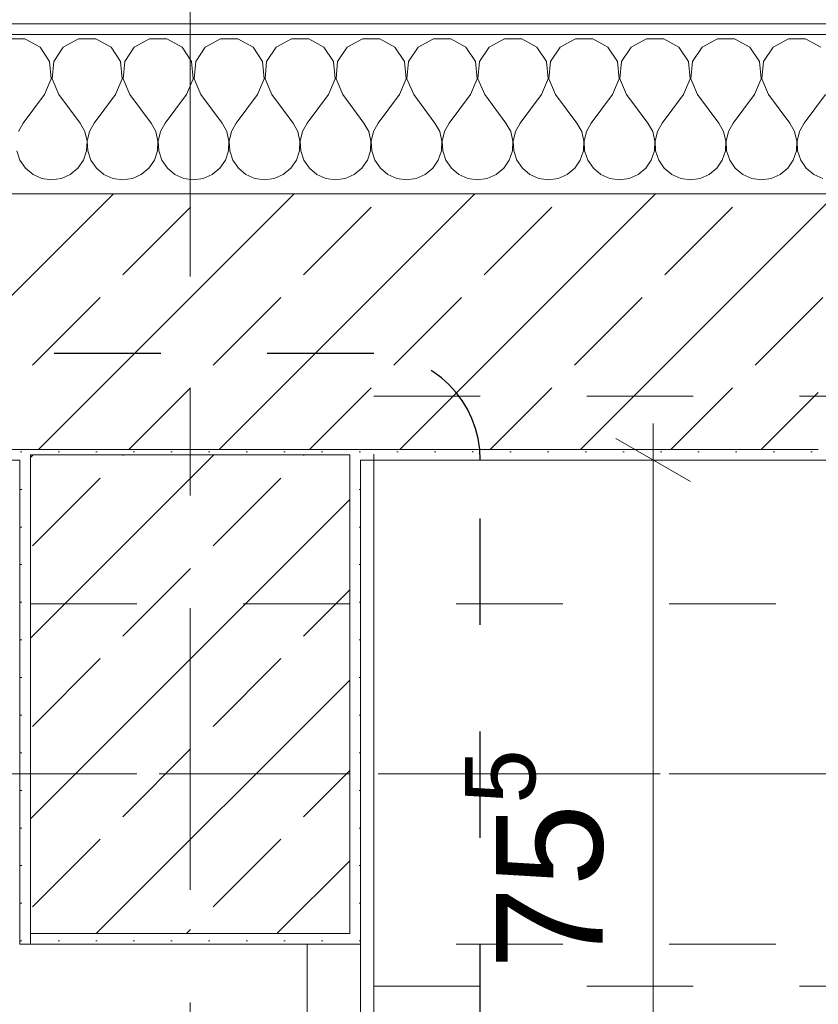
# Model space of a CAD drawing. Header units: metres. Extents: x -4 to 100, y -11 to 17.
# Tile 88 of 256: x 0.37 to 1.12, y 12.934 to 13.859. Entities that reach past the tile are written whole.
import ezdxf

# ---------------------------------------------------------------- set-up
doc = ezdxf.new("R2010")
doc.units = ezdxf.units.M
doc.header["$MEASUREMENT"] = 0
for name, pattern in [('Achse', [0.2, 0.1, -0.05, 0, -0.05]), ('Punktlinie eng', [0.0375, 0.0125, -0.025]), ('Strichlinie doppelt', [0.546806, 0.264583, -0.105833, 0.070556, -0.105833]), ('Untersicht', [0.1, 0.075, -0.025])]:
    doc.linetypes.add(name, pattern=pattern)
for name, color, linetype in [('152 - Bemaßung_ Beschriftung.Ausbau', 7, 'Continuous'), ('208 - Marker.Detail', 7, 'Continuous'), ('451 - Universal.Achsen Raster', 7, 'Continuous'), ('603 - Struktur.Bodenplatte_ Decke Roh', 7, 'Continuous'), ('604 - Struktur.Wand Aussen', 7, 'Continuous'), ('607 - Struktur.Stütze', 7, 'Continuous'), ('608 - Struktur.Träger', 7, 'Continuous'), ('650 - Abdeckung.Fußboden Aufbau', 7, 'Continuous'), ('Neubau_606 - Struktur.Wand Innen Ausbau', 7, 'Continuous'), ('Neubau_653 - Abdeckung.TB Verkofferung', 7, 'Continuous')]:
    doc.layers.add(name, color=color, linetype=linetype)
doc.styles.add('ERSTELLTER_STIL_2', font='txt')
doc.dimstyles.new('ERSTELLTER_STIL__13', dxfattribs={"dimtxt": 0.1, "dimasz": 0.0532, "dimexe": 0.18, "dimexo": 0.0625, "dimgap": 0, "dimtad": 1, "dimtih": 1, "dimtoh": 1, "dimzin": 0, "dimdsep": 46, "dimtxsty": 'ERSTELLTER_STIL_2', "dimblk": 'ARROWHEAD_2', "dimblk1": 'ARROWHEAD_2', "dimblk2": 'ARROWHEAD_2', "dimcen": 0.09, "dimse1": 1, "dimse2": 1, "dimclrd": 256, "dimclre": 256, "dimclrt": 256, "dimazin": 0, "dimtfac": 1, "dimtdec": 4, "dimtmove": 2, "dimatfit": 3, "dimfxl": 1, "dimtolj": 1, "dimtzin": 0, "dimarcsym": 0})
doc.dimstyles.new('ERSTELLTER_STIL__14', dxfattribs={"dimtxt": 0.1, "dimasz": 0.0532, "dimexe": 0.18, "dimexo": 0.0625, "dimgap": 0, "dimtad": 1, "dimtih": 1, "dimtoh": 1, "dimzin": 0, "dimdsep": 46, "dimtxsty": 'ERSTELLTER_STIL_2', "dimblk": 'ARROWHEAD_2', "dimblk1": 'ARROWHEAD_2', "dimblk2": 'ARROWHEAD_2', "dimcen": 0.09, "dimse1": 1, "dimse2": 1, "dimclrd": 256, "dimclre": 256, "dimclrt": 256, "dimazin": 0, "dimtfac": 1, "dimtdec": 4, "dimtmove": 0, "dimatfit": 3, "dimfxl": 1, "dimtolj": 1, "dimtzin": 0, "dimarcsym": 0})
doc.dimstyles.new('ERSTELLTER_STIL__3', dxfattribs={"dimtxt": 0.1, "dimasz": 0.0532, "dimexe": 0.18, "dimexo": 0.0625, "dimgap": 0, "dimtad": 1, "dimzin": 0, "dimdsep": 46, "dimtxsty": 'ERSTELLTER_STIL_2', "dimblk": 'ARROWHEAD_2', "dimblk1": 'ARROWHEAD_2', "dimblk2": 'ARROWHEAD_2', "dimcen": 0.09, "dimse1": 1, "dimse2": 1, "dimclrd": 7, "dimclre": 7, "dimclrt": 7, "dimazin": 0, "dimtfac": 1, "dimtdec": 4, "dimtmove": 0, "dimatfit": 3, "dimfxl": 1, "dimtolj": 1, "dimtzin": 0, "dimarcsym": 0})
doc.dimstyles.new('ERSTELLTER_STIL__5', dxfattribs={"dimtxt": 0.1, "dimasz": 0.0532, "dimexe": 0.18, "dimexo": 0.0625, "dimgap": 0, "dimtad": 1, "dimtih": 1, "dimtoh": 1, "dimzin": 0, "dimdsep": 46, "dimtxsty": 'ERSTELLTER_STIL_2', "dimblk": 'ARROWHEAD_2', "dimblk1": 'ARROWHEAD_2', "dimblk2": 'ARROWHEAD_2', "dimcen": 0.09, "dimse1": 1, "dimse2": 1, "dimclrd": 7, "dimclre": 7, "dimclrt": 7, "dimazin": 0, "dimtfac": 1, "dimtdec": 4, "dimtmove": 0, "dimatfit": 3, "dimfxl": 1, "dimtolj": 1, "dimtzin": 0, "dimarcsym": 0})
doc.dimstyles.new('ERSTELLTER_STIL__6', dxfattribs={"dimtxt": 0.1, "dimasz": 0.0532, "dimexe": 0.18, "dimexo": 0.0625, "dimgap": 0, "dimtad": 1, "dimtih": 1, "dimtoh": 1, "dimzin": 0, "dimdsep": 46, "dimtxsty": 'ERSTELLTER_STIL_2', "dimblk": 'ARROWHEAD_2', "dimblk1": 'ARROWHEAD_2', "dimblk2": 'ARROWHEAD_2', "dimcen": 0.09, "dimse1": 1, "dimse2": 1, "dimclrd": 7, "dimclre": 7, "dimclrt": 7, "dimazin": 0, "dimtfac": 1, "dimtdec": 4, "dimtmove": 2, "dimatfit": 3, "dimfxl": 1, "dimtolj": 1, "dimtzin": 0, "dimarcsym": 0})
pattern_1 = [(45, (0, 0), (-0.0848528, 0.0848528), []), (45, (-0.04243, 0.04243), (-0.0848528, 0.0848528), [0.09, -0.03])]
pattern_2 = [(45, (0, 0), (-0.01767767, 0.01767767), [0, -0.025])]

# ---------------------------------------------------------------- blocks, each defined once
blk = doc.blocks.new('*X62')
at = {"layer": '604 - Struktur.Wand Aussen', "color": 7, "linetype": 'Continuous', "lineweight": 5}
for p, q in [((0.37479, 13.84066), (0.35855, 13.84066)), ((0.3891, 13.83299), (0.37479, 13.84066)), ((0.39808, 13.81947), (0.3891, 13.83299)), ((0.4109, 13.83299), (0.40192, 13.81947)), ((0.42521, 13.84066), (0.4109, 13.83299)), ((0.44145, 13.84066), (0.42521, 13.84066)), ((0.45576, 13.83299), (0.44145, 13.84066)), ((0.46475, 13.81947), (0.45576, 13.83299)), ((0.47757, 13.83299), (0.46858, 13.81947)), ((0.49188, 13.84066), (0.47757, 13.83299)), ((0.50812, 13.84066), (0.49188, 13.84066)), ((0.52243, 13.83299), (0.50812, 13.84066)), ((0.53142, 13.81947), (0.52243, 13.83299)), ((0.54424, 13.83299), (0.53525, 13.81947)), ((0.55855, 13.84066), (0.54424, 13.83299)), ((0.57479, 13.84066), (0.55855, 13.84066)), ((0.5891, 13.83299), (0.57479, 13.84066)), ((0.59808, 13.81947), (0.5891, 13.83299)), ((0.6109, 13.83299), (0.60192, 13.81947)), ((0.62521, 13.84066), (0.6109, 13.83299)), ((0.64145, 13.84066), (0.62521, 13.84066)), ((0.65576, 13.83299), (0.64145, 13.84066)), ((0.66475, 13.81947), (0.65576, 13.83299)), ((0.67757, 13.83299), (0.66858, 13.81947)), ((0.69188, 13.84066), (0.67757, 13.83299)), ((0.70812, 13.84066), (0.69188, 13.84066)), ((0.72243, 13.83299), (0.70812, 13.84066)), ((0.73142, 13.81947), (0.72243, 13.83299)), ((0.74424, 13.83299), (0.73525, 13.81947)), ((0.75855, 13.84066), (0.74424, 13.83299)), ((0.77479, 13.84066), (0.75855, 13.84066)), ((0.7891, 13.83299), (0.77479, 13.84066)), ((0.79808, 13.81947), (0.7891, 13.83299)), ((0.8109, 13.83299), (0.80192, 13.81947)), ((0.82521, 13.84066), (0.8109, 13.83299)), ((0.84145, 13.84066), (0.82521, 13.84066)), ((0.85576, 13.83299), (0.84145, 13.84066)), ((0.86475, 13.81947), (0.85576, 13.83299)), ((0.87757, 13.83299), (0.86858, 13.81947)), ((0.89188, 13.84066), (0.87757, 13.83299)), ((0.90812, 13.84066), (0.89188, 13.84066)), ((0.92243, 13.83299), (0.90812, 13.84066)), ((0.93142, 13.81947), (0.92243, 13.83299)), ((0.94424, 13.83299), (0.93525, 13.81947)), ((0.95855, 13.84066), (0.94424, 13.83299)), ((0.97479, 13.84066), (0.95855, 13.84066)), ((0.9891, 13.83299), (0.97479, 13.84066)), ((0.99808, 13.81947), (0.9891, 13.83299)), ((1.0109, 13.83299), (1.00192, 13.81947)), ((1.02521, 13.84066), (1.0109, 13.83299)), ((1.04145, 13.84066), (1.02521, 13.84066)), ((1.05576, 13.83299), (1.04145, 13.84066)), ((1.06475, 13.81947), (1.05576, 13.83299)), ((1.07757, 13.83299), (1.06858, 13.81947)), ((1.09188, 13.84066), (1.07757, 13.83299)), ((1.10812, 13.84066), (1.09188, 13.84066)), ((1.12243, 13.83299), (1.10812, 13.84066)), ((0.39962, 13.8033), (0.39808, 13.81947)), ((0.40192, 13.81947), (0.40038, 13.8033)), ((0.46629, 13.8033), (0.46475, 13.81947)), ((0.46858, 13.81947), (0.46705, 13.8033)), ((0.53295, 13.8033), (0.53142, 13.81947)), ((0.53525, 13.81947), (0.53371, 13.8033)), ((0.59962, 13.8033), (0.59808, 13.81947)), ((0.60192, 13.81947), (0.60038, 13.8033)), ((0.66629, 13.8033), (0.66475, 13.81947)), ((0.66858, 13.81947), (0.66705, 13.8033)), ((0.73295, 13.8033), (0.73142, 13.81947)), ((0.73525, 13.81947), (0.73371, 13.8033)), ((0.79962, 13.8033), (0.79808, 13.81947)), ((0.80192, 13.81947), (0.80038, 13.8033)), ((0.86629, 13.8033), (0.86475, 13.81947)), ((0.86858, 13.81947), (0.86705, 13.8033)), ((0.93295, 13.8033), (0.93142, 13.81947)), ((0.93525, 13.81947), (0.93371, 13.8033)), ((0.99962, 13.8033), (0.99808, 13.81947)), ((1.00192, 13.81947), (1.00038, 13.8033)), ((1.06629, 13.8033), (1.06475, 13.81947)), ((1.06858, 13.81947), (1.06705, 13.8033)), ((0.39333, 13.78833), (0.39962, 13.8033)), ((0.40038, 13.8033), (0.40667, 13.78833)), ((0.46, 13.78833), (0.46629, 13.8033)), ((0.46705, 13.8033), (0.47333, 13.78833)), ((0.52667, 13.78833), (0.53295, 13.8033)), ((0.53371, 13.8033), (0.54, 13.78833)), ((0.59333, 13.78833), (0.59962, 13.8033)), ((0.60038, 13.8033), (0.60667, 13.78833)), ((0.66, 13.78833), (0.66629, 13.8033)), ((0.66705, 13.8033), (0.67333, 13.78833)), ((0.72667, 13.78833), (0.73295, 13.8033)), ((0.73371, 13.8033), (0.74, 13.78833)), ((0.79333, 13.78833), (0.79962, 13.8033)), ((0.80038, 13.8033), (0.80667, 13.78833)), ((0.86, 13.78833), (0.86629, 13.8033)), ((0.86705, 13.8033), (0.87333, 13.78833)), ((0.92667, 13.78833), (0.93295, 13.8033)), ((0.93371, 13.8033), (0.94, 13.78833)), ((0.99333, 13.78833), (0.99962, 13.8033)), ((1.00038, 13.8033), (1.00667, 13.78833)), ((1.06, 13.78833), (1.06629, 13.8033)), ((1.06705, 13.8033), (1.07333, 13.78833)), ((0.39333, 13.78833), (0.37333, 13.76167)), ((0.40667, 13.78833), (0.42667, 13.76167)), ((0.46, 13.78833), (0.44, 13.76167)), ((0.47333, 13.78833), (0.49333, 13.76167)), ((0.52667, 13.78833), (0.50667, 13.76167)), ((0.54, 13.78833), (0.56, 13.76167)), ((0.59333, 13.78833), (0.57333, 13.76167)), ((0.60667, 13.78833), (0.62667, 13.76167)), ((0.66, 13.78833), (0.64, 13.76167)), ((0.67333, 13.78833), (0.69333, 13.76167)), ((0.72667, 13.78833), (0.70667, 13.76167)), ((0.74, 13.78833), (0.76, 13.76167)), ((0.79333, 13.78833), (0.77333, 13.76167)), ((0.80667, 13.78833), (0.82667, 13.76167)), ((0.86, 13.78833), (0.84, 13.76167)), ((0.87333, 13.78833), (0.89333, 13.76167)), ((0.92667, 13.78833), (0.90667, 13.76167)), ((0.94, 13.78833), (0.96, 13.76167)), ((0.99333, 13.78833), (0.97333, 13.76167)), ((1.00667, 13.78833), (1.02667, 13.76167)), ((1.06, 13.78833), (1.04, 13.76167)), ((1.07333, 13.78833), (1.09333, 13.76167)), ((1.12667, 13.78833), (1.10667, 13.76167)), ((0.37333, 13.76167), (0.36888, 13.75362)), ((0.43112, 13.75362), (0.42667, 13.76167)), ((0.44, 13.76167), (0.43555, 13.75362)), ((0.49778, 13.75362), (0.49333, 13.76167)), ((0.50667, 13.76167), (0.50222, 13.75362)), ((0.56445, 13.75362), (0.56, 13.76167)), ((0.57333, 13.76167), (0.56888, 13.75362)), ((0.63112, 13.75362), (0.62667, 13.76167)), ((0.64, 13.76167), (0.63555, 13.75362)), ((0.69778, 13.75362), (0.69333, 13.76167)), ((0.70667, 13.76167), (0.70222, 13.75362)), ((0.76445, 13.75362), (0.76, 13.76167)), ((0.77333, 13.76167), (0.76888, 13.75362)), ((0.83112, 13.75362), (0.82667, 13.76167)), ((0.84, 13.76167), (0.83555, 13.75362)), ((0.89778, 13.75362), (0.89333, 13.76167)), ((0.90667, 13.76167), (0.90222, 13.75362)), ((0.96445, 13.75362), (0.96, 13.76167)), ((0.97333, 13.76167), (0.96888, 13.75362)), ((1.03112, 13.75362), (1.02667, 13.76167)), ((1.04, 13.76167), (1.03555, 13.75362)), ((1.09778, 13.75362), (1.09333, 13.76167)), ((1.10667, 13.76167), (1.10222, 13.75362)), ((0.4332, 13.74466), (0.43112, 13.75362)), ((0.43555, 13.75362), (0.43347, 13.74466)), ((0.49987, 13.74466), (0.49778, 13.75362)), ((0.50222, 13.75362), (0.50013, 13.74466)), ((0.56653, 13.74466), (0.56445, 13.75362)), ((0.56888, 13.75362), (0.5668, 13.74466)), ((0.6332, 13.74466), (0.63112, 13.75362)), ((0.63555, 13.75362), (0.63347, 13.74466)), ((0.69987, 13.74466), (0.69778, 13.75362)), ((0.70222, 13.75362), (0.70013, 13.74466)), ((0.76653, 13.74466), (0.76445, 13.75362)), ((0.76888, 13.75362), (0.7668, 13.74466)), ((0.8332, 13.74466), (0.83112, 13.75362)), ((0.83555, 13.75362), (0.83347, 13.74466)), ((0.89987, 13.74466), (0.89778, 13.75362)), ((0.90222, 13.75362), (0.90013, 13.74466)), ((0.96653, 13.74466), (0.96445, 13.75362)), ((0.96888, 13.75362), (0.9668, 13.74466)), ((1.0332, 13.74466), (1.03112, 13.75362)), ((1.03555, 13.75362), (1.03347, 13.74466)), ((1.09987, 13.74466), (1.09778, 13.75362)), ((1.10222, 13.75362), (1.10013, 13.74466)), ((0.43275, 13.73547), (0.4332, 13.74466)), ((0.43347, 13.74466), (0.43391, 13.73547)), ((0.49942, 13.73547), (0.49987, 13.74466)), ((0.50013, 13.74466), (0.50058, 13.73547)), ((0.56609, 13.73547), (0.56653, 13.74466)), ((0.5668, 13.74466), (0.56725, 13.73547)), ((0.63275, 13.73547), (0.6332, 13.74466)), ((0.63347, 13.74466), (0.63391, 13.73547)), ((0.69942, 13.73547), (0.69987, 13.74466)), ((0.70013, 13.74466), (0.70058, 13.73547)), ((0.76609, 13.73547), (0.76653, 13.74466)), ((0.7668, 13.74466), (0.76725, 13.73547)), ((0.83275, 13.73547), (0.8332, 13.74466)), ((0.83347, 13.74466), (0.83391, 13.73547)), ((0.89942, 13.73547), (0.89987, 13.74466)), ((0.90013, 13.74466), (0.90058, 13.73547)), ((0.96609, 13.73547), (0.96653, 13.74466)), ((0.9668, 13.74466), (0.96725, 13.73547)), ((1.03275, 13.73547), (1.0332, 13.74466)), ((1.03347, 13.74466), (1.03391, 13.73547)), ((1.09942, 13.73547), (1.09987, 13.74466)), ((1.10013, 13.74466), (1.10058, 13.73547)), ((0.36725, 13.73547), (0.37019, 13.72676)), ((0.42981, 13.72676), (0.43275, 13.73547)), ((0.43391, 13.73547), (0.43685, 13.72676)), ((0.49648, 13.72676), (0.49942, 13.73547)), ((0.50058, 13.73547), (0.50352, 13.72676)), ((0.56315, 13.72676), (0.56609, 13.73547)), ((0.56725, 13.73547), (0.57019, 13.72676)), ((0.62981, 13.72676), (0.63275, 13.73547)), ((0.63391, 13.73547), (0.63685, 13.72676)), ((0.69648, 13.72676), (0.69942, 13.73547)), ((0.70058, 13.73547), (0.70352, 13.72676)), ((0.76315, 13.72676), (0.76609, 13.73547)), ((0.76725, 13.73547), (0.77019, 13.72676)), ((0.82981, 13.72676), (0.83275, 13.73547)), ((0.83391, 13.73547), (0.83685, 13.72676)), ((0.89648, 13.72676), (0.89942, 13.73547)), ((0.90058, 13.73547), (0.90352, 13.72676)), ((0.96315, 13.72676), (0.96609, 13.73547)), ((0.96725, 13.73547), (0.97019, 13.72676)), ((1.02981, 13.72676), (1.03275, 13.73547)), ((1.03391, 13.73547), (1.03685, 13.72676)), ((1.09648, 13.72676), (1.09942, 13.73547)), ((1.10058, 13.73547), (1.10352, 13.72676)), ((0.37019, 13.72676), (0.37539, 13.71918)), ((0.42461, 13.71918), (0.42981, 13.72676)), ((0.43685, 13.72676), (0.44206, 13.71918)), ((0.49127, 13.71918), (0.49648, 13.72676)), ((0.50352, 13.72676), (0.50873, 13.71918)), ((0.55794, 13.71918), (0.56315, 13.72676)), ((0.57019, 13.72676), (0.57539, 13.71918)), ((0.62461, 13.71918), (0.62981, 13.72676)), ((0.63685, 13.72676), (0.64206, 13.71918)), ((0.69127, 13.71918), (0.69648, 13.72676)), ((0.70352, 13.72676), (0.70873, 13.71918)), ((0.75794, 13.71918), (0.76315, 13.72676)), ((0.77019, 13.72676), (0.77539, 13.71918)), ((0.82461, 13.71918), (0.82981, 13.72676)), ((0.83685, 13.72676), (0.84206, 13.71918)), ((0.89127, 13.71918), (0.89648, 13.72676)), ((0.90352, 13.72676), (0.90873, 13.71918)), ((0.95794, 13.71918), (0.96315, 13.72676)), ((0.97019, 13.72676), (0.97539, 13.71918)), ((1.02461, 13.71918), (1.02981, 13.72676)), ((1.03685, 13.72676), (1.04206, 13.71918)), ((1.09127, 13.71918), (1.09648, 13.72676)), ((1.10352, 13.72676), (1.10873, 13.71918)), ((0.37539, 13.71918), (0.38248, 13.71331)), ((0.38248, 13.71331), (0.39089, 13.7096)), ((0.40911, 13.7096), (0.41752, 13.71331)), ((0.41752, 13.71331), (0.42461, 13.71918)), ((0.44206, 13.71918), (0.44914, 13.71331)), ((0.44914, 13.71331), (0.45756, 13.7096)), ((0.47578, 13.7096), (0.48419, 13.71331)), ((0.48419, 13.71331), (0.49127, 13.71918)), ((0.50873, 13.71918), (0.51581, 13.71331)), ((0.51581, 13.71331), (0.52422, 13.7096)), ((0.54244, 13.7096), (0.55086, 13.71331)), ((0.55086, 13.71331), (0.55794, 13.71918)), ((0.57539, 13.71918), (0.58248, 13.71331)), ((0.58248, 13.71331), (0.59089, 13.7096)), ((0.60911, 13.7096), (0.61752, 13.71331)), ((0.61752, 13.71331), (0.62461, 13.71918)), ((0.64206, 13.71918), (0.64914, 13.71331)), ((0.64914, 13.71331), (0.65756, 13.7096)), ((0.67578, 13.7096), (0.68419, 13.71331)), ((0.68419, 13.71331), (0.69127, 13.71918)), ((0.70873, 13.71918), (0.71581, 13.71331)), ((0.71581, 13.71331), (0.72422, 13.7096)), ((0.74244, 13.7096), (0.75086, 13.71331)), ((0.75086, 13.71331), (0.75794, 13.71918)), ((0.77539, 13.71918), (0.78248, 13.71331)), ((0.78248, 13.71331), (0.79089, 13.7096)), ((0.80911, 13.7096), (0.81752, 13.71331)), ((0.81752, 13.71331), (0.82461, 13.71918)), ((0.84206, 13.71918), (0.84914, 13.71331)), ((0.84914, 13.71331), (0.85756, 13.7096)), ((0.87578, 13.7096), (0.88419, 13.71331)), ((0.88419, 13.71331), (0.89127, 13.71918)), ((0.90873, 13.71918), (0.91581, 13.71331)), ((0.91581, 13.71331), (0.92422, 13.7096)), ((0.94244, 13.7096), (0.95086, 13.71331)), ((0.95086, 13.71331), (0.95794, 13.71918)), ((0.97539, 13.71918), (0.98248, 13.71331)), ((0.98248, 13.71331), (0.99089, 13.7096)), ((1.00911, 13.7096), (1.01752, 13.71331)), ((1.01752, 13.71331), (1.02461, 13.71918)), ((1.04206, 13.71918), (1.04914, 13.71331)), ((1.04914, 13.71331), (1.05756, 13.7096)), ((1.07578, 13.7096), (1.08419, 13.71331)), ((1.08419, 13.71331), (1.09127, 13.71918)), ((1.10873, 13.71918), (1.11581, 13.71331)), ((1.11581, 13.71331), (1.12422, 13.7096)), ((0.39089, 13.7096), (0.4, 13.70833)), ((0.4, 13.70833), (0.40911, 13.7096)), ((0.45756, 13.7096), (0.46667, 13.70833)), ((0.46667, 13.70833), (0.47578, 13.7096)), ((0.52422, 13.7096), (0.53333, 13.70833)), ((0.53333, 13.70833), (0.54244, 13.7096)), ((0.59089, 13.7096), (0.6, 13.70833)), ((0.6, 13.70833), (0.60911, 13.7096)), ((0.65756, 13.7096), (0.66667, 13.70833)), ((0.66667, 13.70833), (0.67578, 13.7096)), ((0.72422, 13.7096), (0.73333, 13.70833)), ((0.73333, 13.70833), (0.74244, 13.7096)), ((0.79089, 13.7096), (0.8, 13.70833)), ((0.8, 13.70833), (0.80911, 13.7096)), ((0.85756, 13.7096), (0.86667, 13.70833)), ((0.86667, 13.70833), (0.87578, 13.7096)), ((0.92422, 13.7096), (0.93333, 13.70833)), ((0.93333, 13.70833), (0.94244, 13.7096)), ((0.99089, 13.7096), (1, 13.70833)), ((1, 13.70833), (1.00911, 13.7096)), ((1.05756, 13.7096), (1.06667, 13.70833)), ((1.06667, 13.70833), (1.07578, 13.7096))]:
    blk.add_line(p, q, dxfattribs=at)
blk = doc.blocks.new('*D281')
at = {"layer": '152 - Bemaßung_ Beschriftung.Ausbau', "color": 7, "linetype": 'Continuous', "lineweight": 5}
for p, q in [((-0.165, 14.8025), (-0.165, 14.9075)), ((-0.015, 14.8025), (-0.015, 14.9075)), ((-0.14479, 14.89), (-0.18521, 14.82)), ((0.00521, 14.89), (-0.03521, 14.82)), ((-0.19923, 14.855), (-0.165, 14.855)), ((-0.165, 14.855), (-0.015, 14.855)), ((-0.015, 14.855), (1.12, 14.855))]:
    blk.add_line(p, q, dxfattribs=at)
at = {"layer": '152 - Bemaßung_ Beschriftung.Ausbau', "color": 7, "lineweight": 5, "insert": (-0.16511, 14.8645), "char_height": 0.1, "attachment_point": 7, "style": 'ERSTELLTER_STIL_2'}
blk.add_mtext('\\A1;{\\pql;\\fArial|b0|i0|c0|p38;15}', dxfattribs=at)
blk = doc.blocks.new('ARROWHEAD_2')
at = {"color": 0, "linetype": 'Continuous', "lineweight": 0}
for p, q in [((-0.378, -0.655), (0.378, 0.655)), ((0, 0), (-1, 0))]:
    blk.add_line(p, q, dxfattribs=at)
blk = doc.blocks.new('*D282')
at = {"layer": '152 - Bemaßung_ Beschriftung.Ausbau', "color": 7, "linetype": 'Continuous', "lineweight": 5}
for p, q in [((0.00521, 14.89), (-0.03521, 14.82)), ((1.14021, 14.89), (1.09979, 14.82)), ((-0.015, 14.855), (1.12, 14.855))]:
    blk.add_line(p, q, dxfattribs=at)
at = {"layer": '152 - Bemaßung_ Beschriftung.Ausbau', "color": 7, "lineweight": 5, "insert": (0.39443, 14.85559), "char_height": 0.1, "attachment_point": 7, "style": 'ERSTELLTER_STIL_2'}
blk.add_mtext('\\A1;{\\pql;\\fArial|b0|i0|c0|p38;1,13\\fArial|b0|i0|c0|p38;\\A1{\\H.66x;\\S5^  ;}}', dxfattribs=at)
blk = doc.blocks.new('*D283')
at = {"layer": '152 - Bemaßung_ Beschriftung.Ausbau', "color": 7, "linetype": 'Continuous', "lineweight": 5}
for p, q in [((1.12, 14.8025), (1.12, 14.9075)), ((3.52, 14.8025), (3.52, 14.9075)), ((1.14021, 14.89), (1.09979, 14.82)), ((3.54021, 14.89), (3.49979, 14.82)), ((-0.015, 14.855), (1.12, 14.855)), ((1.12, 14.855), (3.52, 14.855)), ((3.52, 14.855), (4.72, 14.855))]:
    blk.add_line(p, q, dxfattribs=at)
at = {"layer": '152 - Bemaßung_ Beschriftung.Ausbau', "color": 7, "lineweight": 5, "char_height": 0.1, "attachment_point": 7, "style": 'ERSTELLTER_STIL_2'}
for s, insert in [('\\A1;{\\pql;\\fArial|b0|i0|c0|p38;2,40}', (2.18697, 14.875)), ('\\A1;{\\pql;\\fArial|b0|i0|c0|p38;2,01}', (2.18697, 14.735))]:
    blk.add_mtext(s, dxfattribs=dict(at, insert=insert))
blk = doc.blocks.new('*D318')
at = {"layer": '152 - Bemaßung_ Beschriftung.Ausbau', "color": 7, "linetype": 'Continuous', "lineweight": 5}
for p, q in [((0.225, 15.3025), (0.225, 15.4075)), ((0.24521, 15.39), (0.20479, 15.32)), ((4.0652, 15.39), (4.02478, 15.32)), ((-0.015, 15.355), (0.225, 15.355)), ((0.225, 15.355), (4.04499, 15.355))]:
    blk.add_line(p, q, dxfattribs=at)
at = {"layer": '152 - Bemaßung_ Beschriftung.Ausbau', "color": 7, "lineweight": 5, "char_height": 0.1, "attachment_point": 7, "style": 'ERSTELLTER_STIL_2'}
for s, insert in [('\\A1;{\\pql;\\fArial|b0|i0|c0|p38;3,82}', (1.92608, 15.375)), ('\\A1;{\\pql;\\fArial|b0|i0|c0|p38;15}', (3.87299, 15.375))]:
    blk.add_mtext(s, dxfattribs=dict(at, insert=insert))
blk = doc.blocks.new('*D319')
at = {"layer": '152 - Bemaßung_ Beschriftung.Ausbau', "color": 7, "linetype": 'Continuous', "lineweight": 5}
for p, q in [((4.04499, 15.3025), (4.04499, 15.4075)), ((4.0652, 15.39), (4.02478, 15.32)), ((4.2152, 15.39), (4.17478, 15.32)), ((0.225, 15.355), (4.04499, 15.355)), ((4.04499, 15.355), (4.19499, 15.355))]:
    blk.add_line(p, q, dxfattribs=at)
blk = doc.blocks.new('*D352')
at = {"layer": '152 - Bemaßung_ Beschriftung.Ausbau', "color": 7, "linetype": 'Continuous', "lineweight": 5}
for p, q in [((0.00521, 15.89), (-0.03521, 15.82)), ((0.24521, 15.89), (0.20479, 15.82)), ((-0.015, 15.855), (0.225, 15.855))]:
    blk.add_line(p, q, dxfattribs=at)
at = {"layer": '152 - Bemaßung_ Beschriftung.Ausbau', "color": 7, "lineweight": 5, "char_height": 0.1, "attachment_point": 7, "style": 'ERSTELLTER_STIL_2'}
for s, insert in [('\\A1;{\\pql;\\fArial|b0|i0|c0|p38;15\\fArial|b0|i0|c0|p38;\\A1{\\H.66x;\\S5^  ;}}', (0.20157, 15.86425)), ('\\A1;{\\pql;\\fArial|b0|i0|c0|p38;24}', (0.02911, 15.875))]:
    blk.add_mtext(s, dxfattribs=dict(at, insert=insert))
blk = doc.blocks.new('*D353')
at = {"layer": '152 - Bemaßung_ Beschriftung.Ausbau', "color": 7, "linetype": 'Continuous', "lineweight": 5}
for p, q in [((0.225, 15.8025), (0.225, 15.9075)), ((0.24521, 15.89), (0.20479, 15.82)), ((0.4002, 15.89), (0.35978, 15.82)), ((-0.015, 15.855), (0.225, 15.855)), ((0.225, 15.855), (0.37999, 15.855))]:
    blk.add_line(p, q, dxfattribs=at)
blk = doc.blocks.new('*D354')
at = {"layer": '152 - Bemaßung_ Beschriftung.Ausbau', "color": 7, "linetype": 'Continuous', "lineweight": 5}
for p, q in [((0.37999, 15.8025), (0.37999, 15.9075)), ((0.4002, 15.89), (0.35978, 15.82)), ((0.7002, 15.89), (0.65978, 15.82)), ((0.225, 15.855), (0.37999, 15.855)), ((0.37999, 15.855), (0.67999, 15.855))]:
    blk.add_line(p, q, dxfattribs=at)
at = {"layer": '152 - Bemaßung_ Beschriftung.Ausbau', "color": 7, "lineweight": 5, "insert": (0.4541, 15.875), "char_height": 0.1, "attachment_point": 7, "style": 'ERSTELLTER_STIL_2'}
blk.add_mtext('\\A1;{\\pql;\\fArial|b0|i0|c0|p38;30}', dxfattribs=at)
blk = doc.blocks.new('*D355')
at = {"layer": '152 - Bemaßung_ Beschriftung.Ausbau', "color": 7, "linetype": 'Continuous', "lineweight": 5}
for p, q in [((0.67999, 15.8025), (0.67999, 15.9075)), ((3.97999, 15.8025), (3.97999, 15.9075)), ((0.7002, 15.89), (0.65978, 15.82)), ((4.0002, 15.89), (3.95978, 15.82)), ((0.37999, 15.855), (0.67999, 15.855)), ((0.67999, 15.855), (3.97999, 15.855)), ((3.97999, 15.855), (4.27999, 15.855))]:
    blk.add_line(p, q, dxfattribs=at)
at = {"layer": '152 - Bemaßung_ Beschriftung.Ausbau', "color": 7, "lineweight": 5, "insert": (2.19696, 15.875), "char_height": 0.1, "attachment_point": 7, "style": 'ERSTELLTER_STIL_2'}
blk.add_mtext('\\A1;{\\pql;\\fArial|b0|i0|c0|p38;3,30}', dxfattribs=at)
blk = doc.blocks.new('*D392')
at = {"layer": '152 - Bemaßung_ Beschriftung.Ausbau', "color": 160, "linetype": 'Continuous', "lineweight": 5, "true_color": 0x3232ff}
for p, q in [((-0.165, 16.3025), (-0.165, 16.4075)), ((-0.015, 16.3025), (-0.015, 16.4075)), ((-0.14479, 16.39), (-0.18521, 16.32)), ((0.00521, 16.39), (-0.03521, 16.32)), ((-0.19923, 16.355), (-0.165, 16.355)), ((-0.165, 16.355), (-0.015, 16.355)), ((-0.015, 16.355), (0.52999, 16.355))]:
    blk.add_line(p, q, dxfattribs=at)
at = {"layer": '152 - Bemaßung_ Beschriftung.Ausbau', "color": 160, "lineweight": 5, "true_color": 0x3232ff, "insert": (-0.16511, 16.36686), "char_height": 0.1, "attachment_point": 7, "style": 'ERSTELLTER_STIL_2'}
blk.add_mtext('\\A1;{\\pql;\\fArial|b0|i0|c0|p38;15}', dxfattribs=at)
blk = doc.blocks.new('*D393')
at = {"layer": '152 - Bemaßung_ Beschriftung.Ausbau', "color": 160, "linetype": 'Continuous', "lineweight": 5, "true_color": 0x3232ff}
for p, q in [((0.00521, 16.39), (-0.03521, 16.32)), ((0.5502, 16.39), (0.50978, 16.32)), ((-0.015, 16.355), (0.52999, 16.355))]:
    blk.add_line(p, q, dxfattribs=at)
at = {"layer": '152 - Bemaßung_ Beschriftung.Ausbau', "color": 160, "lineweight": 5, "true_color": 0x3232ff, "insert": (0.15657, 16.37335), "char_height": 0.1, "attachment_point": 7, "style": 'ERSTELLTER_STIL_2'}
blk.add_mtext('\\A1;{\\pql;\\fArial|b0|i0|c0|p38;54\\fArial|b0|i0|c0|p38;\\A1{\\H.66x;\\S5^  ;}}', dxfattribs=at)
blk = doc.blocks.new('*D424')
at = {"layer": '152 - Bemaßung_ Beschriftung.Ausbau', "color": 7, "linetype": 'Continuous', "lineweight": 5}
for p, q in [((-1.71, 13.47521), (-1.64, 13.43479)), ((-1.675, 8.22748), (-1.675, 13.455)), ((-1.71, 8.24769), (-1.64, 8.20728)), ((-1.6225, 8.22748), (-1.7275, 8.22748)), ((-1.675, 8.07748), (-1.675, 8.22748))]:
    blk.add_line(p, q, dxfattribs=at)
at = {"layer": '152 - Bemaßung_ Beschriftung.Ausbau', "color": 7, "lineweight": 5, "insert": (-1.67559, 10.65813), "char_height": 0.1, "attachment_point": 7, "rotation": 90, "style": 'ERSTELLTER_STIL_2'}
blk.add_mtext('\\A1;{\\pql;\\fArial|b0|i0|c0|p38;5,22\\fArial|b0|i0|c0|p38;\\A1{\\H.66x;\\S75^  ;}}', dxfattribs=at)
blk = doc.blocks.new('*D435')
at = {"layer": '152 - Bemaßung_ Beschriftung.Ausbau', "color": 7, "linetype": 'Continuous', "lineweight": 5}
for p, q in [((-2.21, 13.02019), (-2.14, 12.97978)), ((-2.175, 8.49998), (-2.175, 12.99998)), ((-2.21, 8.52019), (-2.14, 8.47978)), ((-2.1225, 8.49998), (-2.2275, 8.49998)), ((-2.175, 8.09998), (-2.175, 8.49998))]:
    blk.add_line(p, q, dxfattribs=at)
at = {"layer": '152 - Bemaßung_ Beschriftung.Ausbau', "color": 7, "lineweight": 5, "insert": (-2.195, 10.61695), "char_height": 0.1, "attachment_point": 7, "rotation": 90, "style": 'ERSTELLTER_STIL_2'}
blk.add_mtext('\\A1;{\\pql;\\fArial|b0|i0|c0|p38;4,50}', dxfattribs=at)
blk = doc.blocks.new('*D436')
at = {"layer": '152 - Bemaßung_ Beschriftung.Ausbau', "color": 7, "linetype": 'Continuous', "lineweight": 5}
for p, q in [((-2.21, 13.47521), (-2.14, 13.43479)), ((-2.14, 13.42978), (-2.21, 13.47019)), ((-2.175, 12.99998), (-2.175, 13.44998)), ((-2.21, 13.02019), (-2.14, 12.97978)), ((-2.1225, 12.99998), (-2.2275, 12.99998)), ((-2.175, 8.49998), (-2.175, 12.99998))]:
    blk.add_line(p, q, dxfattribs=at)
at = {"layer": '152 - Bemaßung_ Beschriftung.Ausbau', "color": 7, "lineweight": 5, "char_height": 0.1, "attachment_point": 7, "rotation": 90, "style": 'ERSTELLTER_STIL_2'}
for s, insert in [('\\A1;{\\pql;\\fArial|b0|i0|c0|p38;0\\fArial|b0|i0|c0|p38;\\A1{\\H.66x;\\S5^  ;}}', (-2.19335, 13.30378)), ('\\A1;{\\pql;\\fArial|b0|i0|c0|p38;45}', (-2.195, 13.08611))]:
    blk.add_mtext(s, dxfattribs=dict(at, insert=insert))
blk = doc.blocks.new('*D437')
at = {"layer": '152 - Bemaßung_ Beschriftung.Ausbau', "color": 7, "linetype": 'Continuous', "lineweight": 5}
for p, q in [((-2.21, 13.47521), (-2.14, 13.43479)), ((-2.14, 13.42978), (-2.21, 13.47019)), ((-2.175, 13.44998), (-2.175, 13.455)), ((-2.1225, 13.44998), (-2.2275, 13.44998)), ((-2.175, 12.99998), (-2.175, 13.44998))]:
    blk.add_line(p, q, dxfattribs=at)
blk = doc.blocks.new('*D745')
at = {"layer": '152 - Bemaßung_ Beschriftung.Ausbau', "color": 7, "linetype": 'Continuous', "lineweight": 5}
for p, q in [((0.96499, 13.445), (0.96499, 13.47923)), ((0.99999, 13.42479), (0.92999, 13.46521)), ((1.01749, 13.445), (0.91249, 13.445)), ((0.96499, 12.68998), (0.96499, 13.445)), ((0.92999, 12.71019), (0.99999, 12.66978)), ((1.01749, 12.68998), (0.91249, 12.68998)), ((0.96499, 12.65575), (0.96499, 12.68998))]:
    blk.add_line(p, q, dxfattribs=at)
at = {"layer": '152 - Bemaßung_ Beschriftung.Ausbau', "color": 7, "lineweight": 5, "insert": (0.94663, 12.96656), "char_height": 0.1, "attachment_point": 7, "rotation": 90, "style": 'ERSTELLTER_STIL_2'}
blk.add_mtext('\\A1;{\\pql;\\fArial|b0|i0|c0|p38;75\\fArial|b0|i0|c0|p38;\\A1{\\H.66x;\\S5^  ;}}', dxfattribs=at)

msp = doc.modelspace()

# ---------------------------------------------------------------- hatches: boundary and pattern name
at = {"layer": '604 - Struktur.Wand Aussen', "linetype": 'Continuous', "lineweight": 0, "true_color": 0x000000}
h = msp.add_hatch(dxfattribs=at)
h.set_pattern_fill('Verputz_0001', color=18, style=0, pattern_type=2)
h.set_pattern_definition([(0, (0, 0), (0, 0.08660254), [0, -0.05]), (0, (0.025, 0.0433), (0, 0.08660254), [0, -0.05])])
h.paths.add_polyline_path([(-0.165, 13.855), (-0.165, 13.845), (1.21, 13.845), (1.21, 13.855)])
h = msp.add_hatch(dxfattribs=at)
h.set_pattern_fill('Beton__Stahlbeton_0001', color=18, style=0, pattern_type=2)
h.set_pattern_definition(pattern_1)
h.paths.add_polyline_path([(0.225, 13.695), (0.225, 13.455), (1.12, 13.455), (1.12, 13.505), (1.12, 13.575), (1.18, 13.575), (1.18, 13.695)])
h = msp.add_hatch(dxfattribs=at)
h.set_pattern_fill('Gips_0001', color=18, style=0, pattern_type=2)
h.set_pattern_definition(pattern_2)
h.paths.add_polyline_path([(0.235, 13.455), (0.235, 13.445), (0.36999, 13.445), (0.36999, 13.455)])
h = msp.add_hatch(dxfattribs=at)
h.set_pattern_fill('Gips_0001', color=18, style=0, pattern_type=2)
h.set_pattern_definition(pattern_2)
h.paths.add_polyline_path([(0.68999, 13.455), (0.68999, 13.445), (1.12, 13.445), (1.12, 13.455)])
at = {"layer": '607 - Struktur.Stütze', "linetype": 'Continuous', "lineweight": 0, "true_color": 0x000000}
h = msp.add_hatch(dxfattribs=at)
h.set_pattern_fill('Gips_0001', color=18, style=0, pattern_type=2)
h.set_pattern_definition(pattern_2)
h.paths.add_polyline_path([(0.36999, 13.455), (0.36999, 13.445), (0.37999, 13.445), (0.37999, 13.44998), (0.67999, 13.44998), (0.67999, 13.445), (0.68999, 13.445), (0.68999, 13.455)])
h = msp.add_hatch(dxfattribs=at)
h.set_pattern_fill('Gips_0001', color=18, style=0, pattern_type=2)
h.set_pattern_definition(pattern_2)
h.paths.add_polyline_path([(0.36999, 12.98998), (0.68999, 12.98998), (0.68999, 13.445), (0.67999, 13.445), (0.67999, 12.99998), (0.37999, 12.99998), (0.37999, 13.445), (0.36999, 13.445)])
h = msp.add_hatch(dxfattribs=at)
h.set_pattern_fill('Beton__Stahlbeton_0001', color=18, style=0, pattern_type=2)
h.set_pattern_definition(pattern_1)
h.paths.add_polyline_path([(0.37999, 12.99998), (0.67999, 12.99998), (0.67999, 13.44998), (0.37999, 13.44998)])
at = {"layer": 'Neubau_606 - Struktur.Wand Innen Ausbau', "linetype": 'Continuous', "lineweight": 0, "true_color": 0x000000}
h = msp.add_hatch(dxfattribs=at)
h.set_pattern_fill('Gips_0001', color=18, style=0, pattern_type=2)
h.set_pattern_definition(pattern_2)
h.paths.add_polyline_path([(0.70249, 12.70248), (0.70249, 13.445), (0.68999, 13.445), (0.68999, 12.70248)])

# ---------------------------------------------------------------- linework, layer by layer
at = {"layer": '208 - Marker.Detail', "color": 30, "linetype": 'Punktlinie eng', "lineweight": 25, "true_color": 0xff6e00}
for p, q in [((0.70249, 13.545), (0.235, 13.545)), ((0.80249, 12.68998), (0.80249, 13.445))]:
    msp.add_line(p, q, dxfattribs=at)
msp.add_arc((0.70249, 13.445), 0.1, 0, 90, dxfattribs=at)
at = {"layer": '451 - Universal.Achsen Raster', "color": 160, "linetype": 'Strichlinie doppelt', "lineweight": 9, "true_color": 0x3232ff}
for p, q in [((0.52999, -10.585), (0.52999, 16.355)), ((64.93502, 13.14998), (-3.175, 13.14998))]:
    msp.add_line(p, q, dxfattribs=at)
at = {"layer": '603 - Struktur.Bodenplatte_ Decke Roh', "color": 7, "linetype": 'Continuous', "lineweight": 18, "flags": 128}
msp.add_lwpolyline([(47.47999, 13.695), (14.77999, 13.695), (14.77999, 13.455), (14.77999, 12.99998), (14.84, 12.99998), (14.84, 8.58498), (13.03, 8.58498), (13.03, 8.72498), (11.41, 8.72498), (11.41, 12.99998), (11.47999, 12.99998), (11.47999, 13.455), (11.47999, 13.695), (-0.015, 13.695)], dxfattribs=at)
at = {"layer": '604 - Struktur.Wand Aussen', "color": 7, "linetype": 'Continuous', "lineweight": 5}
msp.add_line((1.18, 13.845), (-0.025, 13.845), dxfattribs=at)
at = {"layer": '604 - Struktur.Wand Aussen', "color": 7, "linetype": 'Continuous', "lineweight": 13}
for p, q in [((1.18, 13.695), (0.225, 13.695)), ((0.235, 13.455), (1.12, 13.455))]:
    msp.add_line(p, q, dxfattribs=at)
at = {"layer": '604 - Struktur.Wand Aussen', "color": 7, "linetype": 'Continuous', "lineweight": 5, "flags": 128}
for points in [[(1.21, 13.855), (-0.165, 13.855)], [(0.68999, 13.445), (1.12, 13.445)]]:
    msp.add_lwpolyline(points, dxfattribs=at)
at = {"layer": '607 - Struktur.Stütze', "color": 7, "linetype": 'Continuous', "lineweight": 5, "flags": 128}
msp.add_lwpolyline([(0.36999, 13.445), (0.36999, 12.98998), (0.68999, 12.98998), (0.68999, 13.445)], dxfattribs=at)
at = {"layer": '607 - Struktur.Stütze', "color": 7, "linetype": 'Continuous', "lineweight": 13, "flags": 128}
msp.add_lwpolyline([(0.37999, 12.99998), (0.67999, 12.99998), (0.67999, 13.44998), (0.37999, 13.44998)], close=True, dxfattribs=at)
at = {"layer": '608 - Struktur.Träger', "color": 7, "linetype": 'Untersicht', "lineweight": 13}
for p, q in [((0.37999, 13.30998), (11.47999, 13.30998)), ((0.37999, 12.98998), (0.37999, 13.30998)), ((0.37999, 12.98998), (11.47999, 12.98998))]:
    msp.add_line(p, q, dxfattribs=at)
at = {"layer": '608 - Struktur.Träger', "color": 7, "linetype": 'Achse', "lineweight": 9}
msp.add_line((0.37999, 13.14998), (11.47999, 13.14998), dxfattribs=at)
at = {"layer": '650 - Abdeckung.Fußboden Aufbau', "color": 7, "linetype": 'Continuous', "lineweight": 13, "flags": 128}
msp.add_lwpolyline([(4.04499, 8.22748), (4.04499, 12.98998), (3.96999, 12.98998), (3.96999, 13.445), (0.68999, 13.445), (0.68999, 12.98998), (0.36999, 12.98998), (0.36999, 13.445), (0.235, 13.445), (0.235, 8.50998)], dxfattribs=at)
at = {"layer": 'Neubau_606 - Struktur.Wand Innen Ausbau', "color": 1, "linetype": 'Continuous', "lineweight": 5}
msp.add_line((0.68999, 12.75248), (0.68999, 12.98998), dxfattribs=at)
at = {"layer": 'Neubau_606 - Struktur.Wand Innen Ausbau', "color": 1, "linetype": 'Continuous', "lineweight": 5, "flags": 128}
for points in [[(0.70249, 12.68998), (0.70249, 13.445)], [(0.63999, 12.98998), (0.63999, 12.75248)]]:
    msp.add_lwpolyline(points, dxfattribs=at)
at = {"layer": 'Neubau_653 - Abdeckung.TB Verkofferung', "color": 1, "linetype": 'Untersicht', "lineweight": 9}
for p, q in [((0.70249, 13.50498), (11.25, 13.50498)), ((0.70249, 12.95048), (0.70249, 13.50498)), ((0.70249, 12.95048), (11.25, 12.95048))]:
    msp.add_line(p, q, dxfattribs=at)

# ---------------------------------------------------------------- block references
at = {"layer": '604 - Struktur.Wand Aussen', "color": 7, "lineweight": 18}
msp.add_blockref('*X62', (0, 0), dxfattribs=at)

# ---------------------------------------------------------------- dimensions: what is measured, and where the dimension line sits
at = {"layer": '152 - Bemaßung_ Beschriftung.Ausbau', "color": 160, "linetype": 'Continuous', "lineweight": 5, "true_color": 0x3232ff}
for base, p1, p2, dimstyle, picture, middle in [((0.52999, 16.355), (-0.015, 13.695), (0.52999, 16.355), 'ERSTELLTER_STIL__14', '*D393', (0.36786, 16.425)), ((-0.015, 16.355), (-0.165, 13.845), (-0.015, 13.695), 'ERSTELLTER_STIL__13', '*D392', (-0.08888, 16.41686))]:
    dim = msp.add_linear_dim(base=base, p1=p1, p2=p2, angle=0, dimstyle=dimstyle, dxfattribs=at)
    dim.commit()
    dim.dimension.update_dxf_attribs({"geometry": picture, "text_midpoint": middle, "dimtype": 160})
at = {"layer": '152 - Bemaßung_ Beschriftung.Ausbau', "color": 7, "linetype": 'Continuous', "lineweight": 5}
for base, p1, p2, dimstyle, picture, middle in [((0.225, 15.855), (-0.015, 13.695), (0.225, 13.455), 'ERSTELLTER_STIL__5', '*D352', (0.10535, 15.925)), ((0.67999, 15.855), (0.37999, 13.44998), (0.67999, 13.44998), 'ERSTELLTER_STIL__5', '*D354', (0.53034, 15.925)), ((3.97999, 15.855), (0.67999, 13.44998), (3.97999, 13.44998), 'ERSTELLTER_STIL__5', '*D355', (2.32684, 15.925)), ((0.37999, 15.855), (0.225, 13.455), (0.37999, 13.44998), 'ERSTELLTER_STIL__6', '*D353', (0.41286, 15.91589)), ((4.04499, 15.355), (0.225, 13.455), (4.04499, 10.60873), 'ERSTELLTER_STIL__5', '*D318', (2.05596, 15.425)), ((4.19499, 15.355), (4.04499, 10.60873), (4.19499, 10.60873), 'ERSTELLTER_STIL__5', '*D319', (3.94922, 15.425)), ((1.12, 14.855), (-0.015, 13.695), (1.12, 13.575), 'ERSTELLTER_STIL__5', '*D282', (0.6593704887, 14.9250000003)), ((3.52, 14.855), (1.12, 13.575), (3.52, 13.575), 'ERSTELLTER_STIL__5', '*D283', (2.31685, 14.925)), ((-0.015, 14.855), (-0.165, 13.84151), (-0.015, 13.695), 'ERSTELLTER_STIL__6', '*D281', (-0.08888, 14.9145))]:
    dim = msp.add_linear_dim(base=base, p1=p1, p2=p2, angle=0, dimstyle=dimstyle, dxfattribs=at)
    dim.commit()
    dim.dimension.update_dxf_attribs({"geometry": picture, "text_midpoint": middle, "dimtype": 160})
for base, p1, p2, picture, middle in [((-2.175, 13.44998), (0.37999, 12.99998), (0.37999, 13.44998), '*D436', (-2.245, 13.16235)), ((-2.175, 13.455), (0.37999, 13.44998), (0.225, 13.455), '*D437', (-2.245, 13.47696)), ((-1.675, 13.455), (5.76624, 8.22748), (0.225, 13.455), '*D424', (-1.745, 10.96119)), ((0.96499, 13.445), (0.70249, 12.68998), (0.70249, 13.445), '*D745', (0.89499, 13.17786)), ((-2.175, 12.99998), (0.67999, 8.49998), (0.37999, 12.99998), '*D435', (-2.245, 10.74684))]:
    dim = msp.add_linear_dim(base=base, p1=p1, p2=p2, angle=90, dimstyle='ERSTELLTER_STIL__3', dxfattribs=at)
    dim.commit()
    dim.dimension.update_dxf_attribs({"geometry": picture, "text_midpoint": middle, "dimtype": 160, "text_rotation": 90})

doc.saveas('drawing.dxf')
